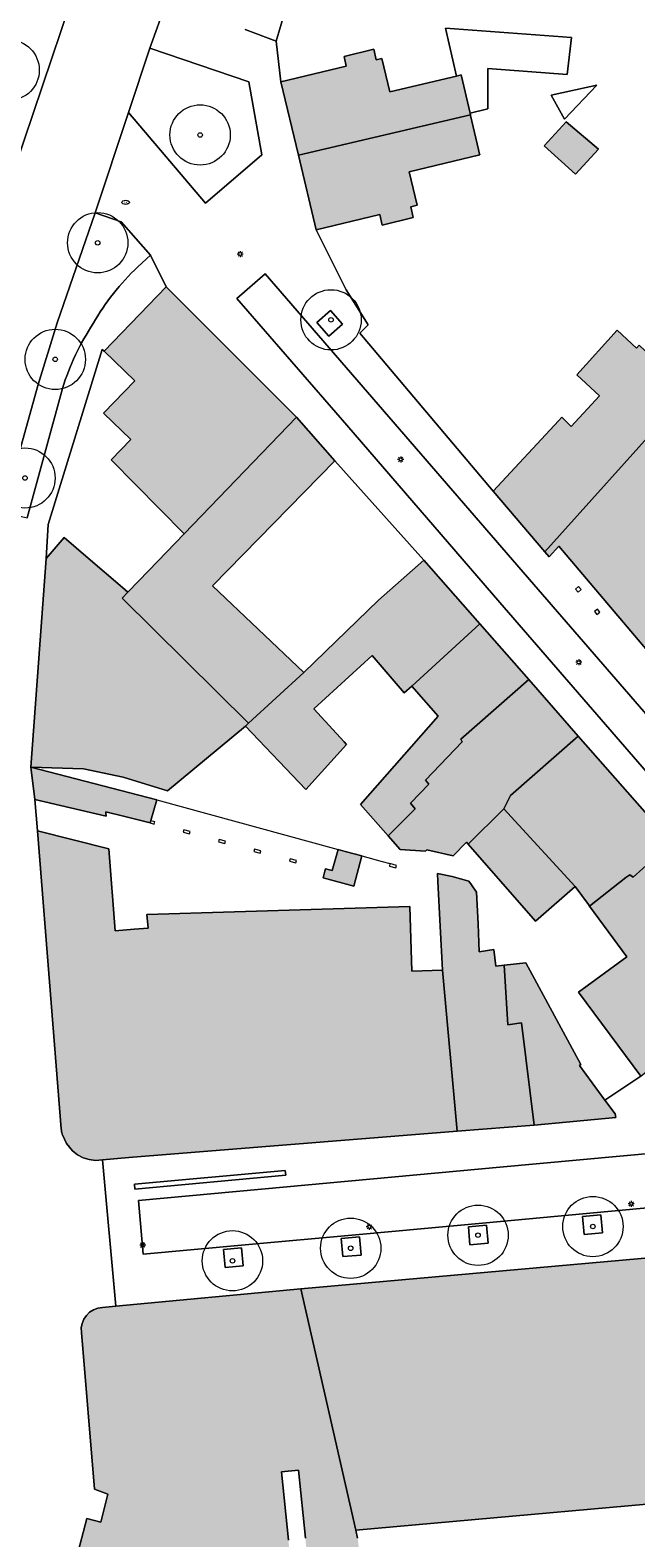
# Model space of a CAD drawing. Header units: metres. Extents: x 187482 to 189800, y 333582 to 335019.
# Tile 145 of 256: x 188177 to 188227, y 334760 to 334885. Entities that reach past the tile are written whole.
import ezdxf
from ezdxf.enums import TextEntityAlignment as Align

# ---------------------------------------------------------------- set-up
doc = ezdxf.new("R2010")
doc.units = ezdxf.units.M
doc.layers.get('0').update_dxf_attribs({"color": 252, "lineweight": 18})
for name, color, linetype, lineweight in [('B-WE-GR-BEPLANTING_CULTUUR_HEESTERS-GV', 252, 'Continuous', 18), ('B-WE-GR-BOOM-S', 252, 'Continuous', 18), ('B-WE-GR-GROENVOORZIENING-GV', 252, 'Continuous', 18), ('B-WE-IE-MEUBILAIR-S', 252, 'Continuous', 18), ('B-WE-IE-TERREINAFSCHEIDING_KUNSTMATIG_MUUR-G', 252, 'IE-TERREINAFSCHEIDING_KUNSTMATIG-SO', 18), ('B-WE-IE-TERREINAFSCHEIDING_KUNSTMATIG_MUUR-GV', 252, 'Continuous', 18), ('B-WE-OG-BEBOUWING-GV', 252, 'Continuous', 18), ('B-WE-OG-TERREIN_BEGROEID-GV', 252, 'Continuous', 18), ('B-WE-OG-TERREIN_ERF-GV', 252, 'Continuous', 18), ('B-WE-VH-GESLOTENVERHARDING_ASFALT-GV', 252, 'Continuous', 18), ('B-WE-VH-ONVERHARD_ZAND-GV', 252, 'Continuous', 18), ('B-WE-VH-OPENVERHARDING-GV', 252, 'Continuous', 18), ('B-WE-VH-OPENVERHARDING_SIERBESTRATING-GV', 252, 'Continuous', 18), ('B-WE-VH-OPENVERHARDING_STRAATBAKSTEEN-GV', 252, 'Continuous', 18)]:
    doc.layers.add(name, color=color, linetype=linetype, lineweight=lineweight)
doc.layers.add('B-WE-OG-BEBOUWING-V', color=7, linetype='Continuous', lineweight=18, true_color=0xf0f0f0)
doc.styles.add('NLCS-ISO', font='NLCS-ISO.ttf')
doc.linetypes.add('IE-TERREINAFSCHEIDING_KUNSTMATIG-SO', pattern='A,4,[82,NLCS.SHX,S=0.75,R=90,X=0,Y=0],4,-2', length=10)

# ---------------------------------------------------------------- blocks, each defined once
blk = doc.blocks.new('SIE-MEUBILAIR_PAAL_LICHTMAST-SO')
for points in [[(-0.62, 0), (-1, 0)], [(-0.71, 0.71), (-0.44, 0.44)], [(0, 1), (0, 0.62)], [(0.44, 0.44), (0.71, 0.71)], [(1, 0), (0.62, 0)], [(-0.71, -0.71), (-0.44, -0.44)], [(0, -0.62), (0, -1)], [(0.44, -0.44), (0.71, -0.71)]]:
    blk.add_lwpolyline(points)
blk.add_circle((0, 0), 0.5)
blk = doc.blocks.new('SIE-MEUBILAIR_PUT_BRANDKRAAN-SO')
blk.add_ellipse((0, 0), major_axis=(1.25, 0), ratio=0.54)
at = {"style": 'NLCS-ISO'}
blk.add_text('bk', height=0.75, dxfattribs=at).set_placement((0.03, 0), align=Align.MIDDLE_CENTER)
blk = doc.blocks.new('SGR-BOOM_GBKN-SO')
at = {"color": 0, "linetype": 'ByBlock', "lineweight": 18}
for radius in [2, 0.15]:
    blk.add_circle((0, 0), radius, dxfattribs=at)

msp = doc.modelspace()

# ---------------------------------------------------------------- hatches: boundary and pattern name
at = {"layer": 'B-WE-OG-BEBOUWING-V'}
h = msp.add_hatch(color=256, dxfattribs=at)
h.dxf.hatch_style = 1
h.paths.add_polyline_path([(188197.965, 334880.523), (188199.413, 334874.435), (188213.681, 334877.777), (188213.647, 334877.924), (188212.911, 334881.083), (188212.524, 334880.991), (188206.985, 334879.68), (188206.338, 334882.455), (188205.871, 334882.344), (188205.668, 334883.214), (188203.198, 334882.63), (188203.389, 334881.813)], flags=16)
h.paths.add_polyline_path([(188199.413, 334874.435), (188200.883, 334868.252), (188206.157, 334869.507), (188206.359, 334868.642), (188208.928, 334869.276), (188208.726, 334870.149), (188209.249, 334870.277), (188208.603, 334873.047), (188214.455, 334874.45), (188214.412, 334874.636), (188214.351, 334874.899), (188213.694, 334877.721), (188213.681, 334877.777)], flags=17)
h = msp.add_hatch(color=256, dxfattribs=at)
h.dxf.hatch_style = 1
h.paths.add_polyline_path([(188219.795, 334875.204), (188222.388, 334872.85), (188224.282, 334874.936), (188221.605, 334877.197)], flags=17)
h = msp.add_hatch(color=256, dxfattribs=at)
h.dxf.hatch_style = 1
h.paths.add_polyline_path([(188185.282, 334838.18), (188184.816, 334837.698), (188195.29, 334827.339), (188199.856, 334831.54), (188192.298, 334838.705), (188202.446, 334849.098), (188199.247, 334852.701), (188189.941, 334843.023), (188187.02, 334839.987)], flags=16)
h.paths.add_polyline_path([(188188.448, 334863.505), (188183.307, 334858.174), (188185.856, 334855.717), (188183.267, 334853.031), (188185.53, 334850.849), (188183.902, 334849.159), (188189.941, 334843.023), (188199.247, 334852.701), (188190.936, 334861.017)], flags=17)
h = msp.add_hatch(color=256, dxfattribs=at)
h.dxf.hatch_style = 1
h.paths.add_polyline_path([(188215.565, 334846.557), (188219.838, 334841.55), (188230.321, 334853.209), (188231.745, 334854.794), (188227.662, 334858.665), (188227.435, 334858.426), (188225.845, 334859.933), (188222.503, 334856.213), (188224.379, 334854.477), (188222.034, 334851.942), (188221.243, 334852.693), (188220.997, 334852.427)], flags=17)
h = msp.add_hatch(color=256, dxfattribs=at)
h.dxf.hatch_style = 1
h.paths.add_polyline_path([(188245.858, 334837.938), (188234.63, 334825.928), (188233.862, 334825.106), (188237.295, 334821.067), (188247.78, 334833.076), (188249.217, 334834.467)], flags=16)
h.paths.add_polyline_path([(188258.213, 334852.252), (188255.829, 334854.277), (188252.791, 334850.76), (188244.213, 334840.833), (188245.007, 334840.203), (188242.918, 334838.004), (188230.321, 334853.209), (188219.838, 334841.55), (188220.21, 334841.114), (188221.007, 334842.022), (188234.63, 334825.928), (188245.858, 334837.938)], flags=17)
h = msp.add_hatch(color=256, dxfattribs=at)
h.dxf.hatch_style = 1
h.paths.add_polyline_path([(188185.282, 334838.18), (188184.816, 334837.698), (188195.29, 334827.339), (188199.856, 334831.54), (188192.298, 334838.705), (188202.446, 334849.098), (188199.247, 334852.701), (188189.941, 334843.023), (188187.02, 334839.987)], flags=16)
h.paths.add_polyline_path([(188181.994, 334841.021), (188180.001, 334842.726), (188178.517, 334840.99), (188177.226, 334823.688), (188181.602, 334823.538), (188184.903, 334822.857), (188188.569, 334821.724), (188195.02, 334827.088), (188195.29, 334827.339), (188184.816, 334837.698), (188185.282, 334838.18), (188184.832, 334838.593)], flags=16)
h.paths.add_polyline_path([(188195.29, 334827.339), (188195.02, 334827.088), (188200.042, 334821.842), (188203.418, 334825.557), (188203.214, 334825.779), (188202.579, 334826.473), (188200.705, 334828.517), (188205.546, 334832.938), (188208.174, 334829.843), (188208.815, 334830.387), (188214.454, 334835.555), (188209.802, 334840.843), (188206.048, 334837.541), (188199.856, 334831.54)], flags=17)
h = msp.add_hatch(color=256, dxfattribs=at)
h.dxf.hatch_style = 1
h.paths.add_polyline_path([(188181.994, 334841.021), (188180.001, 334842.726), (188178.517, 334840.99), (188177.226, 334823.688), (188181.602, 334823.538), (188184.903, 334822.857), (188188.569, 334821.724), (188195.02, 334827.088), (188195.29, 334827.339), (188184.816, 334837.698), (188185.282, 334838.18), (188184.832, 334838.593)], flags=16)
h.paths.add_polyline_path([(188183.456, 334819.99), (188185.022, 334819.59), (188187.121, 334819.055), (188187.176, 334819.249), (188187.672, 334820.978), (188177.226, 334823.688), (188177.255, 334823.465), (188177.574, 334821.003), (188183.474, 334819.61), (188183.458, 334819.877)], flags=17)
h = msp.add_hatch(color=256, dxfattribs=at)
h.dxf.hatch_style = 1
h.paths.add_polyline_path([(188214.454, 334835.555), (188208.815, 334830.387), (188211.015, 334827.899), (188204.552, 334820.574), (188206.851, 334817.983), (188209.105, 334820.223), (188208.706, 334820.707), (188210.228, 334822.281), (188209.951, 334822.602), (188212.993, 334825.774), (188212.885, 334825.989), (188218.511, 334830.942)], flags=17)
h = msp.add_hatch(color=256, dxfattribs=at)
h.dxf.hatch_style = 1
h.paths.add_polyline_path([(188218.511, 334830.942), (188212.885, 334825.989), (188212.993, 334825.774), (188209.951, 334822.602), (188210.228, 334822.281), (188208.706, 334820.707), (188209.105, 334820.223), (188206.851, 334817.983), (188207.858, 334816.848), (188209.962, 334816.718), (188210.067, 334816.837), (188212.236, 334816.314), (188213.356, 334817.456), (188213.491, 334817.301), (188216.436, 334820.233), (188216.995, 334821.327), (188222.62, 334826.264)], flags=17)
h = msp.add_hatch(color=256, dxfattribs=at)
h.dxf.hatch_style = 1
h.paths.add_polyline_path([(188226.563, 334814.522), (188226.89, 334814.762), (188227.158, 334814.56), (188230.363, 334817.421), (188222.62, 334826.264), (188216.995, 334821.327), (188216.436, 334820.233), (188222.368, 334813.79), (188223.461, 334812.294), (188223.554, 334812.167)], flags=17)
h = msp.add_hatch(color=256, dxfattribs=at)
h.dxf.hatch_style = 1
h.paths.add_polyline_path([(188216.436, 334820.233), (188213.491, 334817.301), (188219.06, 334810.908), (188222.368, 334813.79)], flags=17)
h = msp.add_hatch(color=256, dxfattribs=at)
h.dxf.hatch_style = 1
h.paths.add_polyline_path([(188212.582, 334793.507), (188211.375, 334806.848), (188208.816, 334806.771), (188208.654, 334812.118), (188186.866, 334811.458), (188186.956, 334810.334), (188185.798, 334810.242), (188184.233, 334810.117), (188183.692, 334816.895), (188177.786, 334818.394), (188178.92, 334804.134), (188179.751, 334793.676), (188179.769, 334793.551), (188179.78, 334793.489), (188179.792, 334793.427), (188179.806, 334793.365), (188179.821, 334793.303), (188179.837, 334793.242), (188179.854, 334793.181), (188180.181, 334792.46), (188180.688, 334791.851), (188181.103, 334791.533), (188181.568, 334791.292), (188182.068, 334791.137), (188182.587, 334791.073), (188183.172, 334791.12), (188185.351, 334791.297)], flags=17)
h.paths.add_polyline_path([(188201.622, 334815.063), (188201.481, 334814.515), (188204.005, 334813.823), (188204.688, 334816.314), (188203.302, 334816.694), (188202.895, 334816.806), (188202.716, 334816.855), (188202.702, 334816.859), (188202.204, 334815.119), (188201.672, 334815.257)], flags=16)
h = msp.add_hatch(color=256, dxfattribs=at)
h.dxf.hatch_style = 1
h.paths.add_polyline_path([(188230.363, 334817.421), (188227.158, 334814.56), (188226.89, 334814.762), (188226.563, 334814.522), (188223.554, 334812.167), (188226.639, 334807.944), (188222.64, 334805.018), (188227.801, 334798.064), (188228.115, 334798.297), (188238.427, 334805.95), (188238.631, 334806.101), (188238.525, 334806.239), (188237.365, 334807.752), (188235.553, 334810.116), (188236.246, 334810.7)], flags=17)
h = msp.add_hatch(color=256, dxfattribs=at)
h.dxf.hatch_style = 1
h.paths.add_polyline_path([(188218.969, 334793.994), (188217.911, 334802.466), (188216.775, 334802.324), (188216.481, 334807.249), (188215.796, 334807.168), (188215.613, 334808.572), (188214.411, 334808.362), (188214.308, 334810.702), (188214.193, 334813.319), (188213.772, 334813.922), (188213.559, 334814.226), (188212.173, 334814.604), (188210.939, 334814.875), (188210.975, 334814.201), (188211.177, 334810.491), (188211.375, 334806.848), (188212.582, 334793.507)], flags=17)
h = msp.add_hatch(color=256, dxfattribs=at)
h.dxf.hatch_style = 1
h.paths.add_polyline_path([(188218.969, 334793.994), (188225.739, 334794.628), (188225.69, 334794.921), (188224.832, 334796.077), (188222.71, 334798.936), (188222.825, 334799.027), (188218.274, 334807.462), (188216.481, 334807.249), (188216.775, 334802.324), (188217.911, 334802.466)], flags=17)
h = msp.add_hatch(color=256, dxfattribs=at)
h.dxf.hatch_style = 1
h.paths.add_polyline_path([(188199.632, 334780.407), (188204.175, 334760.412), (188238.188, 334763.455), (188238.092, 334766.061), (188237.439, 334783.789)], flags=17)
h = msp.add_hatch(color=256, dxfattribs=at)
h.dxf.hatch_style = 1
h.paths.add_polyline_path([(188199.632, 334780.407), (188184.285, 334778.981), (188183.167, 334778.877), (188182.79, 334778.821), (188182.433, 334778.689), (188182.111, 334778.486), (188181.838, 334778.22), (188181.626, 334777.904), (188181.484, 334777.55), (188181.418, 334777.175), (188181.432, 334776.794), (188182.522, 334763.794), (188183.609, 334763.379), (188183.051, 334761.061), (188181.882, 334761.369), (188180.87, 334757.479), (188177.875, 334745.963), (188200.939, 334740.193), (188203.181, 334749.351), (188201.131, 334749.807), (188201.999, 334753.045), (188198.275, 334753.983), (188198.333, 334758.896), (188198.649, 334758.949), (188198.584, 334759.589), (188198.011, 334765.237), (188199.423, 334765.38), (188199.996, 334759.732), (188200.286, 334756.878), (188204.639, 334757.32), (188204.33, 334759.73), (188204.175, 334760.412)], flags=17)

# ---------------------------------------------------------------- linework, layer by layer
at = {"layer": 'B-WE-GR-BEPLANTING_CULTUUR_HEESTERS-GV', "flags": 128}
for points in [[(188187.147, 334866.139), (188184.723, 334868.892), (188182.567, 334869.655), (188179.414, 334860.518), (188177.84, 334855.406), (188176.405, 334850.253), (188175.749, 334847.892), (188175.09, 334844.812), (188176.932, 334844.364), (188179.854, 334855.081)], [(188186.097, 334865.164), (188187.147, 334866.139)]]:
    msp.add_lwpolyline(points, dxfattribs=at)
at = {"layer": 'B-WE-GR-BEPLANTING_CULTUUR_HEESTERS-GV'}
for points in [[(188182.409, 334860.472, -0.0732759), (188186.097, 334865.164)], [(188179.854, 334855.081, -0.0717566), (188182.409, 334860.472)]]:
    msp.add_lwpolyline(points, format="xyb", dxfattribs=at)
at = {"layer": 'B-WE-GR-GROENVOORZIENING-GV', "flags": 128}
msp.add_lwpolyline([(188201.944, 334859.43), (188203.073, 334860.418), (188202.078, 334861.555), (188200.949, 334860.567)], close=True, dxfattribs=at)
at = {"layer": 'B-WE-IE-TERREINAFSCHEIDING_KUNSTMATIG_MUUR-G', "ltscale": 0.2, "flags": 128}
for points in [[(188197.965, 334880.523), (188197.573, 334883.892), (188198.289, 334886.329)], [(188200.883, 334868.252), (188203.367, 334863.259), (188205.199, 334860.365), (188204.52, 334859.684), (188215.565, 334846.557)], [(188178.517, 334840.99), (188178.666, 334843.81), (188183.15, 334858.315), (188183.307, 334858.174)], [(188202.446, 334849.098), (188209.802, 334840.843)], [(188187.672, 334820.978), (188202.702, 334816.859)], [(188187.121, 334819.055), (188187.462, 334818.967)], [(188187.176, 334819.249), (188187.511, 334819.162)], [(188187.462, 334818.967), (188187.511, 334819.162)], [(188204.688, 334816.314), (188206.369, 334815.853)], [(188206.369, 334815.853), (188207.006, 334815.678)]]:
    msp.add_lwpolyline(points, dxfattribs=at)
for points in [[(188222.857, 334838.409), (188222.641, 334838.653), (188222.397, 334838.437), (188222.613, 334838.193)], [(188224.414, 334836.544), (188224.211, 334836.792), (188223.963, 334836.589), (188224.166, 334836.341)], [(188189.866, 334818.304), (188190.387, 334818.16), (188190.44, 334818.353), (188189.92, 334818.496)], [(188192.803, 334817.498), (188193.324, 334817.354), (188193.377, 334817.547), (188192.857, 334817.69)], [(188195.734, 334816.692), (188196.255, 334816.548), (188196.308, 334816.741), (188195.788, 334816.884)], [(188198.676, 334815.883), (188199.197, 334815.739), (188199.25, 334815.932), (188198.73, 334816.075)], [(188207.006, 334815.678), (188206.961, 334815.473), (188207.494, 334815.323), (188207.539, 334815.528)]]:
    msp.add_lwpolyline(points, close=True, dxfattribs=at)
at = {"layer": 'B-WE-IE-TERREINAFSCHEIDING_KUNSTMATIG_MUUR-GV', "flags": 128}
msp.add_lwpolyline([(188198.334, 334790.238), (188185.82, 334789.088), (188185.857, 334788.69), (188198.371, 334789.84)], close=True, dxfattribs=at)
at = {"layer": 'B-WE-OG-BEBOUWING-GV', "flags": 128}
for points in [[(188212.524, 334880.991), (188212.911, 334881.083), (188213.647, 334877.924), (188215.115, 334878.272), (188215.113, 334881.613), (188221.698, 334881.133), (188222.045, 334884.193), (188211.598, 334884.954)], [(188197.965, 334880.523), (188199.413, 334874.435), (188213.681, 334877.777), (188213.647, 334877.924), (188212.911, 334881.083), (188212.524, 334880.991), (188206.985, 334879.68), (188206.338, 334882.455), (188205.871, 334882.344), (188205.668, 334883.214), (188203.198, 334882.63), (188203.389, 334881.813)], [(188221.487, 334877.414), (188224.15, 334880.229), (188220.37, 334879.41)], [(188199.413, 334874.435), (188200.883, 334868.252), (188206.157, 334869.507), (188206.359, 334868.642), (188208.928, 334869.276), (188208.726, 334870.149), (188209.249, 334870.277), (188208.603, 334873.047), (188214.455, 334874.45), (188214.412, 334874.636), (188214.351, 334874.899), (188213.694, 334877.721), (188213.681, 334877.777)], [(188219.795, 334875.204), (188222.388, 334872.85), (188224.282, 334874.936), (188221.605, 334877.197)], [(188188.448, 334863.505), (188183.307, 334858.174), (188185.856, 334855.717), (188183.267, 334853.031), (188185.53, 334850.849), (188183.902, 334849.159), (188189.941, 334843.023), (188199.247, 334852.701), (188190.936, 334861.017)], [(188215.565, 334846.557), (188219.838, 334841.55), (188230.321, 334853.209), (188231.745, 334854.794), (188227.662, 334858.665), (188227.435, 334858.426), (188225.845, 334859.933), (188222.503, 334856.213), (188224.379, 334854.477), (188222.034, 334851.942), (188221.243, 334852.693), (188220.997, 334852.427)], [(188258.213, 334852.252), (188255.829, 334854.277), (188252.791, 334850.76), (188244.213, 334840.833), (188245.007, 334840.203), (188242.918, 334838.004), (188230.321, 334853.209), (188219.838, 334841.55), (188220.21, 334841.114), (188221.007, 334842.022), (188234.63, 334825.928), (188245.858, 334837.938)], [(188185.282, 334838.18), (188184.816, 334837.698), (188195.29, 334827.339), (188199.856, 334831.54), (188192.298, 334838.705), (188202.446, 334849.098), (188199.247, 334852.701), (188189.941, 334843.023), (188187.02, 334839.987)], [(188181.994, 334841.021), (188180.001, 334842.726), (188178.517, 334840.99), (188177.226, 334823.688), (188181.602, 334823.538), (188184.903, 334822.857), (188188.569, 334821.724), (188195.02, 334827.088), (188195.29, 334827.339), (188184.816, 334837.698), (188185.282, 334838.18), (188184.832, 334838.593)], [(188195.29, 334827.339), (188195.02, 334827.088), (188200.042, 334821.842), (188203.418, 334825.557), (188203.214, 334825.779), (188202.579, 334826.473), (188200.705, 334828.517), (188205.546, 334832.938), (188208.174, 334829.843), (188208.815, 334830.387), (188214.454, 334835.555), (188209.802, 334840.843), (188206.048, 334837.541), (188199.856, 334831.54)], [(188214.454, 334835.555), (188208.815, 334830.387), (188211.015, 334827.899), (188204.552, 334820.574), (188206.851, 334817.983), (188209.105, 334820.223), (188208.706, 334820.707), (188210.228, 334822.281), (188209.951, 334822.602), (188212.993, 334825.774), (188212.885, 334825.989), (188218.511, 334830.942)], [(188218.511, 334830.942), (188212.885, 334825.989), (188212.993, 334825.774), (188209.951, 334822.602), (188210.228, 334822.281), (188208.706, 334820.707), (188209.105, 334820.223), (188206.851, 334817.983), (188207.858, 334816.848), (188209.962, 334816.718), (188210.067, 334816.837), (188212.236, 334816.314), (188213.356, 334817.456), (188213.491, 334817.301), (188216.436, 334820.233), (188216.995, 334821.327), (188222.62, 334826.264)], [(188226.563, 334814.522), (188226.89, 334814.762), (188227.158, 334814.56), (188230.363, 334817.421), (188222.62, 334826.264), (188216.995, 334821.327), (188216.436, 334820.233), (188222.368, 334813.79), (188223.461, 334812.294), (188223.554, 334812.167)], [(188183.456, 334819.99), (188185.022, 334819.59), (188187.121, 334819.055), (188187.176, 334819.249), (188187.672, 334820.978), (188177.226, 334823.688), (188177.255, 334823.465), (188177.574, 334821.003), (188183.474, 334819.61), (188183.458, 334819.877)], [(188216.436, 334820.233), (188213.491, 334817.301), (188219.06, 334810.908), (188222.368, 334813.79)], [(188212.582, 334793.507), (188211.375, 334806.848), (188208.816, 334806.771), (188208.654, 334812.118), (188186.866, 334811.458), (188186.956, 334810.334), (188185.798, 334810.242), (188184.233, 334810.117), (188183.692, 334816.895), (188177.786, 334818.394), (188178.92, 334804.134), (188179.751, 334793.676), (188179.769, 334793.551), (188179.78, 334793.489), (188179.792, 334793.427), (188179.806, 334793.365), (188179.821, 334793.303), (188179.837, 334793.242), (188179.854, 334793.181), (188180.181, 334792.46), (188180.688, 334791.851), (188181.103, 334791.533), (188181.568, 334791.292), (188182.068, 334791.137), (188182.587, 334791.073), (188183.172, 334791.12), (188185.351, 334791.297)], [(188230.363, 334817.421), (188227.158, 334814.56), (188226.89, 334814.762), (188226.563, 334814.522), (188223.554, 334812.167), (188226.639, 334807.944), (188222.64, 334805.018), (188227.801, 334798.064), (188228.115, 334798.297), (188238.427, 334805.95), (188238.631, 334806.101), (188238.525, 334806.239), (188237.365, 334807.752), (188235.553, 334810.116), (188236.246, 334810.7)], [(188201.622, 334815.063), (188201.481, 334814.515), (188204.005, 334813.823), (188204.688, 334816.314), (188203.302, 334816.694), (188202.895, 334816.806), (188202.716, 334816.855), (188202.702, 334816.859), (188202.204, 334815.119), (188201.672, 334815.257)], [(188218.969, 334793.994), (188217.911, 334802.466), (188216.775, 334802.324), (188216.481, 334807.249), (188215.796, 334807.168), (188215.613, 334808.572), (188214.411, 334808.362), (188214.308, 334810.702), (188214.193, 334813.319), (188213.772, 334813.922), (188213.559, 334814.226), (188212.173, 334814.604), (188210.939, 334814.875), (188210.975, 334814.201), (188211.177, 334810.491), (188211.375, 334806.848), (188212.582, 334793.507)], [(188218.969, 334793.994), (188225.739, 334794.628), (188225.69, 334794.921), (188224.832, 334796.077), (188222.71, 334798.936), (188222.825, 334799.027), (188218.274, 334807.462), (188216.481, 334807.249), (188216.775, 334802.324), (188217.911, 334802.466)], [(188199.632, 334780.407), (188204.175, 334760.412), (188238.188, 334763.455), (188238.092, 334766.061), (188237.439, 334783.789)]]:
    msp.add_lwpolyline(points, close=True, dxfattribs=at)
for points in [[(188204.33, 334759.73), (188204.175, 334760.412), (188199.632, 334780.407), (188184.285, 334778.981), (188183.167, 334778.877), (188182.79, 334778.821), (188182.433, 334778.689), (188182.111, 334778.486), (188181.838, 334778.22), (188181.626, 334777.904), (188181.484, 334777.55), (188181.418, 334777.175), (188181.432, 334776.794), (188182.522, 334763.794), (188183.609, 334763.379), (188183.051, 334761.061), (188181.882, 334761.369), (188180.87, 334757.479)], [(188198.584, 334759.589), (188198.011, 334765.237), (188199.423, 334765.38), (188199.996, 334759.732)]]:
    msp.add_lwpolyline(points, dxfattribs=at)
at = {"layer": 'B-WE-OG-TERREIN_BEGROEID-GV', "flags": 128}
msp.add_lwpolyline([(188185.325, 334877.98), (188191.715, 334870.462), (188196.394, 334874.471), (188195.302, 334880.525), (188187.109, 334883.302)], close=True, dxfattribs=at)
at = {"layer": 'B-WE-OG-TERREIN_ERF-GV', "flags": 128}
for points in [[(188198.289, 334886.329), (188197.573, 334883.892), (188197.965, 334880.523), (188203.389, 334881.813), (188203.198, 334882.63), (188205.668, 334883.214), (188205.871, 334882.344), (188206.338, 334882.455), (188206.985, 334879.68), (188212.524, 334880.991), (188211.598, 334884.954), (188222.045, 334884.193), (188221.698, 334881.133), (188215.113, 334881.613), (188215.115, 334878.272), (188213.647, 334877.924), (188213.681, 334877.777), (188213.694, 334877.721), (188214.351, 334874.899), (188214.412, 334874.636), (188214.455, 334874.45), (188208.603, 334873.047), (188209.249, 334870.277), (188208.726, 334870.149), (188208.928, 334869.276), (188206.359, 334868.642), (188206.157, 334869.507), (188200.883, 334868.252), (188203.367, 334863.259), (188205.199, 334860.365), (188204.52, 334859.684), (188215.565, 334846.557), (188220.997, 334852.427), (188221.243, 334852.693), (188222.034, 334851.942), (188224.379, 334854.477), (188222.503, 334856.213), (188225.845, 334859.933), (188227.435, 334858.426)], [(188199.996, 334759.732), (188199.423, 334765.38), (188198.011, 334765.237), (188198.584, 334759.589)], [(188238.188, 334763.455), (188204.175, 334760.412), (188204.33, 334759.73)]]:
    msp.add_lwpolyline(points, dxfattribs=at)
for points in [[(188221.487, 334877.414), (188220.37, 334879.41), (188224.15, 334880.229)], [(188222.388, 334872.85), (188219.795, 334875.204), (188221.605, 334877.197), (188224.282, 334874.936)], [(188185.53, 334850.849), (188183.267, 334853.031), (188185.856, 334855.717), (188183.307, 334858.174), (188183.15, 334858.315), (188178.666, 334843.81), (188178.517, 334840.99), (188180.001, 334842.726), (188181.994, 334841.021), (188184.832, 334838.593), (188185.282, 334838.18), (188187.02, 334839.987), (188189.941, 334843.023), (188183.902, 334849.159)], [(188199.856, 334831.54), (188206.048, 334837.541), (188209.802, 334840.843), (188202.446, 334849.098), (188192.298, 334838.705)], [(188224.832, 334796.077), (188227.801, 334798.064), (188222.64, 334805.018), (188226.639, 334807.944), (188223.554, 334812.167), (188223.461, 334812.294), (188222.368, 334813.79), (188219.06, 334810.908), (188213.491, 334817.301), (188213.356, 334817.456), (188212.236, 334816.314), (188210.067, 334816.837), (188209.962, 334816.718), (188207.858, 334816.848), (188206.851, 334817.983), (188204.552, 334820.574), (188211.015, 334827.899), (188208.815, 334830.387), (188208.174, 334829.843), (188205.546, 334832.938), (188200.705, 334828.517), (188202.579, 334826.473), (188203.214, 334825.779), (188203.418, 334825.557), (188200.042, 334821.842), (188195.02, 334827.088), (188188.569, 334821.724), (188184.903, 334822.857), (188181.602, 334823.538), (188177.226, 334823.688), (188187.672, 334820.978), (188187.176, 334819.249), (188187.121, 334819.055), (188185.022, 334819.59), (188183.456, 334819.99), (188183.458, 334819.877), (188183.474, 334819.61), (188177.574, 334821.003), (188177.786, 334818.394), (188183.692, 334816.895), (188184.233, 334810.117), (188185.798, 334810.242), (188186.956, 334810.334), (188186.866, 334811.458), (188208.654, 334812.118), (188208.816, 334806.771), (188211.375, 334806.848), (188211.177, 334810.491), (188210.975, 334814.201), (188210.939, 334814.875), (188212.173, 334814.604), (188213.559, 334814.226), (188213.772, 334813.922), (188214.193, 334813.319), (188214.308, 334810.702), (188214.411, 334808.362), (188215.613, 334808.572), (188215.796, 334807.168), (188216.481, 334807.249), (188218.274, 334807.462), (188222.825, 334799.027), (188222.71, 334798.936)], [(188201.481, 334814.515), (188201.622, 334815.063), (188201.672, 334815.257), (188202.204, 334815.119), (188202.702, 334816.859), (188202.716, 334816.855), (188202.895, 334816.806), (188203.302, 334816.694), (188204.688, 334816.314), (188204.005, 334813.823)]]:
    msp.add_lwpolyline(points, close=True, dxfattribs=at)
at = {"layer": 'B-WE-VH-GESLOTENVERHARDING_ASFALT-GV', "flags": 128}
msp.add_lwpolyline([(188191.562, 334916.716), (188190.571, 334917.107), (188189.673, 334914.214), (188175.91, 334873.394), (188171.561, 334860.314), (188169.305, 334852.428), (188169.249, 334852.232), (188176.405, 334850.253), (188177.84, 334855.406), (188179.414, 334860.518), (188182.567, 334869.655), (188185.325, 334877.98), (188187.109, 334883.302), (188188.452, 334887.072), (188196.319, 334910.321), (188196.381, 334910.663), (188196.638, 334911.179), (188198.565, 334913.795), (188197.036, 334914.435)], close=True, dxfattribs=at)
at = {"layer": 'B-WE-VH-ONVERHARD_ZAND-GV', "flags": 128}
for points in [[(188224.478, 334786.561), (188222.973, 334786.42), (188223.113, 334784.927), (188224.618, 334785.068)], [(188204.474, 334784.718), (188202.968, 334784.583), (188203.102, 334783.089), (188204.608, 334783.224)], [(188215.012, 334785.687), (188213.507, 334785.553), (188213.64, 334784.059), (188215.145, 334784.193)], [(188194.707, 334783.826), (188193.198, 334783.681), (188193.341, 334782.188), (188194.85, 334782.333)]]:
    msp.add_lwpolyline(points, close=True, dxfattribs=at)
at = {"layer": 'B-WE-VH-OPENVERHARDING-GV', "flags": 128}
msp.add_lwpolyline([(188240.526, 334813.848), (188231.445, 334824.364), (188218.927, 334838.843), (188196.671, 334864.601), (188194.323, 334862.558), (188203.437, 334852.033), (188216.126, 334837.345), (188229.163, 334822.273), (188238.179, 334811.833)], close=True, dxfattribs=at)
at = {"layer": 'B-WE-VH-OPENVERHARDING_SIERBESTRATING-GV', "flags": 128}
for points in [[(188227.801, 334798.064), (188224.832, 334796.077), (188225.69, 334794.921), (188225.739, 334794.628), (188218.969, 334793.994), (188212.582, 334793.507), (188185.351, 334791.297), (188183.172, 334791.12), (188184.285, 334778.981), (188199.632, 334780.407), (188237.439, 334783.789)], [(188254.129, 334789.476), (188253.026, 334789.387), (188231.003, 334787.38), (188214.976, 334785.9), (188204.455, 334784.928), (188194.694, 334784.034), (188186.561, 334783.285), (188186.153, 334787.751), (188198.463, 334788.885), (188216.112, 334790.511), (188232.691, 334792.042), (188253.068, 334793.892), (188254.271, 334793.96)]]:
    msp.add_lwpolyline(points, dxfattribs=at)
for points in [[(188185.857, 334788.69), (188185.82, 334789.088), (188198.334, 334790.238), (188198.371, 334789.84)], [(188224.478, 334786.561), (188224.618, 334785.068), (188223.113, 334784.927), (188222.973, 334786.42)], [(188204.474, 334784.718), (188204.608, 334783.224), (188203.102, 334783.089), (188202.968, 334784.583)], [(188215.012, 334785.687), (188215.145, 334784.193), (188213.64, 334784.059), (188213.507, 334785.553)], [(188194.707, 334783.826), (188194.85, 334782.333), (188193.341, 334782.188), (188193.198, 334783.681)]]:
    msp.add_lwpolyline(points, close=True, dxfattribs=at)
at = {"layer": 'B-WE-VH-OPENVERHARDING_STRAATBAKSTEEN-GV', "flags": 128}
for points in [[(188177.137, 334892.716), (188170.319, 334872.446), (188173.556, 334871.728), (188175.462, 334872.812), (188175.91, 334873.394), (188189.673, 334914.214)], [(188188.452, 334887.072), (188187.109, 334883.302), (188195.302, 334880.525), (188196.394, 334874.471), (188191.715, 334870.462), (188185.325, 334877.98), (188182.567, 334869.655), (188184.723, 334868.892), (188187.147, 334866.139), (188188.448, 334863.505), (188190.936, 334861.017), (188199.247, 334852.701), (188202.446, 334849.098), (188209.802, 334840.843), (188214.454, 334835.555), (188218.511, 334830.942), (188222.62, 334826.264), (188230.363, 334817.421)], [(188195.006, 334884.843), (188197.573, 334883.892), (188198.289, 334886.329)], [(188234.63, 334825.928), (188221.007, 334842.022), (188220.21, 334841.114), (188219.838, 334841.55), (188215.565, 334846.557), (188204.52, 334859.684), (188205.199, 334860.365), (188203.367, 334863.259), (188200.883, 334868.252), (188199.413, 334874.435), (188197.965, 334880.523), (188197.573, 334883.892), (188195.006, 334884.843)], [(188180.87, 334757.479), (188181.882, 334761.369), (188183.051, 334761.061), (188183.609, 334763.379), (188182.522, 334763.794), (188181.432, 334776.794), (188181.418, 334777.175), (188181.484, 334777.55), (188181.626, 334777.904), (188181.838, 334778.22), (188182.111, 334778.486), (188182.433, 334778.689), (188182.79, 334778.821), (188183.167, 334778.877), (188184.285, 334778.981), (188183.172, 334791.12), (188182.587, 334791.073), (188182.068, 334791.137), (188181.568, 334791.292), (188181.103, 334791.533), (188180.688, 334791.851), (188180.181, 334792.46), (188179.854, 334793.181), (188179.837, 334793.242), (188179.821, 334793.303), (188179.806, 334793.365), (188179.792, 334793.427), (188179.78, 334793.489), (188179.769, 334793.551), (188179.751, 334793.676), (188178.92, 334804.134), (188177.786, 334818.394), (188177.574, 334821.003), (188177.255, 334823.465), (188177.226, 334823.688), (188178.517, 334840.99), (188178.666, 334843.81), (188183.15, 334858.315), (188183.307, 334858.174), (188188.448, 334863.505), (188187.147, 334866.139), (188186.097, 334865.164)], [(188179.854, 334855.081), (188176.932, 334844.364)], [(188254.271, 334793.96), (188253.068, 334793.892), (188232.691, 334792.042), (188216.112, 334790.511), (188198.463, 334788.885), (188186.153, 334787.751), (188186.561, 334783.285), (188194.694, 334784.034), (188204.455, 334784.928), (188214.976, 334785.9), (188231.003, 334787.38), (188253.026, 334789.387), (188254.129, 334789.476)]]:
    msp.add_lwpolyline(points, dxfattribs=at)
at = {"layer": 'B-WE-VH-OPENVERHARDING_STRAATBAKSTEEN-GV'}
for points in [[(188186.097, 334865.164, 0.0732759), (188182.409, 334860.472)], [(188182.409, 334860.472, 0.0717566), (188179.854, 334855.081)]]:
    msp.add_lwpolyline(points, format="xyb", dxfattribs=at)
at = {"layer": 'B-WE-VH-OPENVERHARDING_STRAATBAKSTEEN-GV', "flags": 128}
for points in [[(188229.163, 334822.273), (188216.126, 334837.345), (188203.437, 334852.033), (188194.323, 334862.558), (188196.671, 334864.601), (188218.927, 334838.843), (188231.445, 334824.364), (188240.526, 334813.848), (188238.179, 334811.833)], [(188202.078, 334861.555), (188203.073, 334860.418), (188201.944, 334859.43), (188200.949, 334860.567)]]:
    msp.add_lwpolyline(points, close=True, dxfattribs=at)

# ---------------------------------------------------------------- block references
at = {"layer": 'B-WE-GR-BOOM-S', "xscale": 1.25, "yscale": 1.25, "zscale": 1.25}
for p in [(188175.44, 334881.49), (188191.271, 334876.111), (188182.779, 334867.169), (188202.12, 334860.78), (188179.26, 334857.5), (188176.749, 334847.661), (188214.311, 334784.864), (188223.831, 334785.584), (188203.751, 334783.784), (188193.951, 334782.744)]:
    msp.add_blockref('SGR-BOOM_GBKN-SO', p, dxfattribs=at)
at = {"layer": 'B-WE-IE-MEUBILAIR-S', "xscale": 0.25, "yscale": 0.25, "zscale": 0.25}
for name, p in [('SIE-MEUBILAIR_PUT_BRANDKRAAN-SO', (188185.091, 334870.524)), ('SIE-MEUBILAIR_PAAL_LICHTMAST-SO', (188194.596, 334866.236)), ('SIE-MEUBILAIR_PAAL_LICHTMAST-SO', (188207.896, 334849.202)), ('SIE-MEUBILAIR_PAAL_LICHTMAST-SO', (188222.654, 334832.379)), ('SIE-MEUBILAIR_PAAL_LICHTMAST-SO', (188227.006, 334787.462)), ('SIE-MEUBILAIR_PAAL_LICHTMAST-SO', (188205.294, 334785.561)), ('SIE-MEUBILAIR_PAAL_LICHTMAST-SO', (188186.511, 334784.044))]:
    msp.add_blockref(name, p, dxfattribs=at)

doc.saveas('drawing.dxf')
